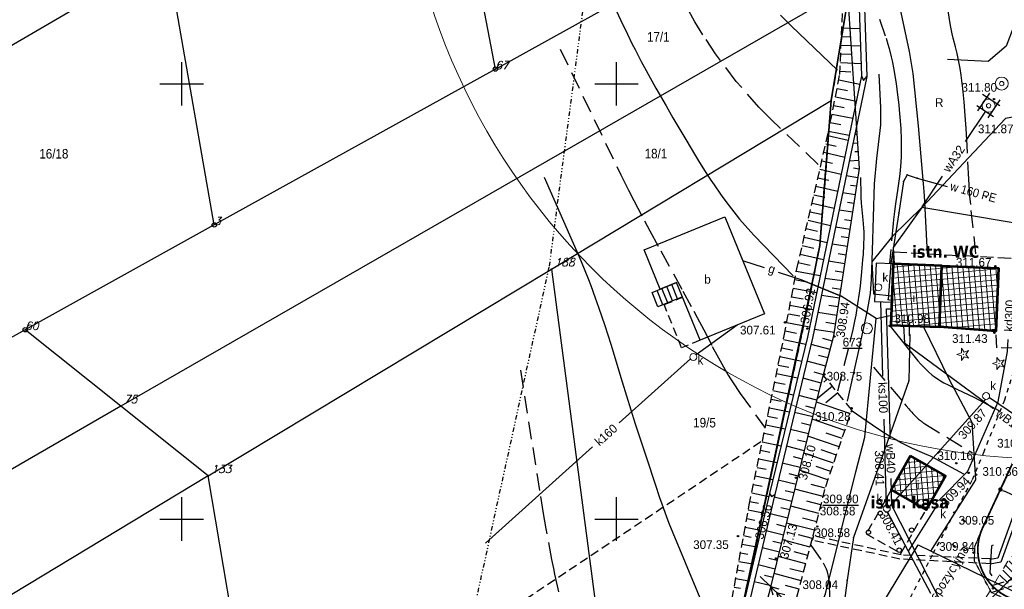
# Model space of a CAD drawing. Extents: x 4615668 to 9294084, y 5331114 to 10688993.
# Tile 44 of 181: x 4655476 to 4655590, y 5335105 to 5335170. Entities that reach past the tile are written whole.
import ezdxf
from ezdxf.enums import TextEntityAlignment as Align

# ---------------------------------------------------------------- set-up
doc = ezdxf.new("R2010")
doc.units = 0
doc.header["$MEASUREMENT"] = 0
for name, pattern in [('BUIB05', [1, 0.5, -0.5]), ('CHODNIK', [2, 1.5, -0.5]), ('DIVIDE', [1.25, 0.5, -0.25, 0, -0.25, 0, -0.25]), ('DROGA', [1, 0.5, -0.5]), ('GALERIA', [1.5, 1, -0.5]), ('GEN7', [13.75, 9.75, -1.5, 1, -1.5]), ('KONTUR', [1.5, 1, -0.5]), ('PRZEPUST', [1.5, 1, -0.5]), ('SKARPA1', [1.5, 1, -0.5]), ('UZYTEK', [1.5, 1, -0.5]), ('WARSTWICA', [3, 2, -1]), ('WIATA', [1.5, 1, -0.5])]:
    doc.linetypes.add(name, pattern=pattern)
for name, color, linetype in [('1', 7, 'Continuous'), ('10', 7, 'Continuous'), ('11', 7, 'Continuous'), ('12', 7, 'Continuous'), ('13', 7, 'Continuous'), ('14', 7, 'Continuous'), ('15', 7, 'Continuous'), ('16', 7, 'Continuous'), ('17', 7, 'Continuous'), ('19', 7, 'Continuous'), ('2', 7, 'Continuous'), ('21', 7, 'Continuous'), ('22', 7, 'Continuous'), ('25', 7, 'Continuous'), ('26', 7, 'Continuous'), ('27', 7, 'Continuous'), ('28', 7, 'Continuous'), ('31', 7, 'Continuous'), ('36', 7, 'Continuous'), ('38', 7, 'Continuous'), ('45', 7, 'Continuous'), ('47', 7, 'Continuous'), ('5', 7, 'Continuous'), ('50', 7, 'Continuous'), ('51', 7, 'Continuous'), ('52', 7, 'Continuous'), ('56', 7, 'Continuous'), ('57', 7, 'Continuous'), ('58', 7, 'Continuous'), ('60', 7, 'Continuous'), ('7', 4, 'GEN7'), ('9', 7, 'Continuous'), ('DIM', 7, 'Continuous'), ('SZNPS_121', 7, 'Continuous'), ('SZZPZ_922', 7, 'Continuous'), ('tpsa_stolarka', 4, 'Continuous'), ('UKKPA_506', 7, 'Continuous'), ('UWWPA_907', 7, 'Continuous')]:
    doc.layers.add(name, color=color, linetype=linetype)
for name, color, linetype, lineweight in [('budynek', 7, 'Continuous', 53), ('hatch', 253, 'Continuous', 0), ('sciany - mur', 1, 'Continuous', 30)]:
    doc.layers.add(name, color=color, linetype=linetype, lineweight=lineweight)
doc.styles.add('ITALICT', font='ITALICT', dxfattribs={"height": 0.2})
doc.styles.add('STYLE2', font='arial.ttf')
doc.styles.add('tomek14', font='ISOCP.shx', dxfattribs={"height": 14})
doc.styles.add('txt', font='TXT', dxfattribs={"height": 0.2})
doc.dimstyles.new('1-500', dxfattribs={"dimtxt": 1, "dimasz": 0.5, "dimexe": 0.18, "dimexo": 0.0625, "dimgap": 0.3, "dimtad": 1, "dimzin": 0, "dimdsep": 46, "dimtxsty": 'STYLE2', "dimblk": 'DOT', "dimcen": 0.09, "dimadec": 0, "dimazin": 0, "dimtfac": 1, "dimtmove": 0, "dimatfit": 0, "dimldrblk": 'DOT', "dimfxl": 0, "dimtolj": 1, "dimtzin": 0, "dimarcsym": 0})
pattern_1 = [(95, (-11889.38753, -1756.1574), (-0.62262168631, -0.05447233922), []), (185, (-11889.38753, -1756.1574), (0.05447233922, -0.62262168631), [])]

# ---------------------------------------------------------------- blocks, each defined once
blk = doc.blocks.new('202')
at = {"layer": '57', "color": 3, "linetype": 'Continuous'}
blk.add_circle((0, 0), 0.25, dxfattribs=at)
blk = doc.blocks.new('203')
at = {"layer": '57', "color": 3, "linetype": 'Continuous'}
blk.add_circle((0, 0), 0.045, dxfattribs=at)
blk = doc.blocks.new('*M2220')
at = {"layer": '60', "color": 7, "linetype": 'Continuous'}
for p, q in [((150, 97.5), (150, 102.5)), ((200, 97.5), (200, 102.5)), ((147.5, 100), (152.5, 100)), ((197.5, 100), (202.5, 100)), ((150, 47.5), (150, 52.5)), ((200, 47.5), (200, 52.5)), ((147.5, 50), (152.5, 50)), ((197.5, 50), (202.5, 50))]:
    blk.add_line(p, q, dxfattribs=at)
blk = doc.blocks.new('W1')
at = {"layer": '13', "color": 132, "linetype": 'Continuous'}
blk.add_circle((0, 0), 0.25, dxfattribs=at)
blk = doc.blocks.new('SB')
at = {"layer": 'UWWPA_907', "color": 7, "linetype": 'Continuous', "lineweight": 13}
for radius in [0.75, 0.25]:
    blk.add_circle((0, 0), radius, dxfattribs=at)
blk = doc.blocks.new('SEW')
at = {"layer": '22', "color": 1, "linetype": 'Continuous'}
for p, q in [((0.5, 0), (5.5, 0)), ((2.88, 0), (2.014, 0.5)), ((2.88, 0), (2.014, -0.5)), ((3.833, 0), (2.967, 0.5)), ((3.833, 0), (2.967, -0.5))]:
    blk.add_line(p, q, dxfattribs=at)
blk = doc.blocks.new('KL')
at = {"layer": 'UKKPA_506', "color": 7, "linetype": 'Continuous', "lineweight": 13}
blk.add_circle((0, 0), 0.4, dxfattribs=at)
blk = doc.blocks.new('DI')
at = {"layer": 'SZZPZ_922', "color": 7, "linetype": 'Continuous', "lineweight": 13}
for p, q in [((-0.74, 0), (-0.23, 0.16)), ((-0.23, 0.7), (0.09, 0.27)), ((-0.23, 0.16), (-0.23, 0.7)), ((0.09, 0.27), (0.6, 0.43)), ((0.6, 0.43), (0.28, 0)), ((-0.23, -0.17), (-0.74, 0)), ((-0.23, -0.7), (-0.23, -0.17)), ((0.09, -0.27), (-0.23, -0.7)), ((0.6, -0.43), (0.09, -0.27)), ((0.28, 0), (0.6, -0.43))]:
    blk.add_line(p, q, dxfattribs=at)
blk.add_circle((0, 0), 0.0203, dxfattribs=at)
blk = doc.blocks.new('WYS')
at = {"layer": '52', "color": 67, "linetype": 'Continuous'}
blk.add_circle((0, 0), 0.08, dxfattribs=at)
blk = doc.blocks.new('PO')
at = {"layer": 'SZNPS_121', "color": 7, "linetype": 'Continuous', "lineweight": 13}
for radius in [0.625, 0.01]:
    blk.add_circle((0, 0), radius, dxfattribs=at)
blk = doc.blocks.new('*M2268')
at = {"layer": '25', "color": 165, "linetype": 'Continuous'}
blk.add_lwpolyline([(-126.145, -68.429), (-126.595, -69.199), (-127.115, -72.789), (-128.03, -78.617), (-128.346, -82.749), (-127.859, -82.855)], dxfattribs=at)
blk.add_lwpolyline([(-126.145, -68.429), (-126.595, -69.199), (-127.115, -72.789), (-128.03, -78.617), (-128.346, -82.749), (-127.859, -82.855)], dxfattribs=at)
for p in [(-126.145, -68.429), (-126.595, -69.199), (-127.115, -72.789), (-128.03, -78.617), (-128.346, -82.749), (-127.859, -82.855)]:
    blk.add_point(p, dxfattribs=at)
blk = doc.blocks.new('_Dot')
at = {"color": 0, "linetype": 'ByBlock', "lineweight": -2}
blk.add_line((-0.5, 0), (-1, 0), dxfattribs=at)
at = {"color": 0, "linetype": 'ByBlock', "const_width": 0.5}
blk.add_lwpolyline([(-0.25, 0, 1), (0.25, 0, 1)], format="xyb", close=True, dxfattribs=at)
blk = doc.blocks.new('*D3052')
at = {"layer": 'Defpoints', "color": 0}
for p in [(4655589.49, 5335117.22), (4655589.12, 5335116.42), (4655598.34, 5335113.11)]:
    blk.add_point(p, dxfattribs=at)
at = {"layer": 'DIM', "color": 0, "lineweight": -2, "ltscale": 40}
for p, q in [((4655589.46, 5335117.16), (4655589.04, 5335116.26)), ((4655597.52, 5335112.52), (4655589.57, 5335116.21)), ((4655598.32, 5335113.05), (4655597.9, 5335112.15))]:
    blk.add_line(p, q, dxfattribs=at)
at = {"layer": 'DIM', "color": 0, "linetype": 'ByBlock', "lineweight": -2, "xscale": 0.5, "yscale": 0.5, "zscale": 0.5}
for p, rotation in [((4655589.12, 5335116.42), 155.1076380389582), ((4655597.97, 5335112.31), 335.1076380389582)]:
    blk.add_blockref('_Dot', p, dxfattribs=dict(at, rotation=rotation))
at = {"layer": 'DIM', "color": 0, "lineweight": 0, "ltscale": 40, "insert": (4655593.89, 5335115.1), "char_height": 1, "attachment_point": 5, "rotation": 335.1076, "style": 'STYLE2'}
blk.add_mtext('\\A1;9.76 ', dxfattribs=at)

msp = doc.modelspace()

# ---------------------------------------------------------------- hatches: boundary and pattern name
at = {"layer": 'hatch', "lineweight": 0, "ltscale": 20}
h = msp.add_hatch(dxfattribs=at)
h.set_pattern_fill('ANSI31', color=3, scale=5, angle=90)
h.set_pattern_definition([(135, (-11889.38753, -1756.1574), (-0.44194173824, -0.44194173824), [])])
h.paths.add_polyline_path([(4655588.854, 5335106.349), (4655610.799, 5335092.928), (4655619.826, 5335105.313), (4655679.3, 5335063.025), (4655675.327, 5335047.976), (4655665.409, 5335034.833), (4655687.601, 5335024.333), (4655665.162, 5335010.881), (4655660.44, 5335018.722), (4655662.201, 5335023.441), (4655659.892, 5335034.977), (4655638.385, 5335008.562), (4655616.894, 5335004.668), (4655615.082, 5335002.357), (4655641.603, 5335003.489), (4655662.829, 5335002.048), (4655672.968, 5335007.291), (4655703.279, 5335014.289), (4655716.801, 5335015.212), (4655741.269, 5335020.258), (4655757.915, 5335026.021), (4655726.837, 5335084.415), (4655710.028, 5335087.457), (4655682.401, 5335098.021), (4655634.828, 5335133.012), (4655626.983, 5335138.104), (4655613.086, 5335142.87)])
at = {"layer": 'hatch', "lineweight": 0, "ltscale": 40}
h = msp.add_hatch(dxfattribs=at)
h.set_pattern_fill('ANSI37', color=0, scale=5, angle=50)
h.set_pattern_definition(pattern_1)
h.paths.add_polyline_path([(4655576.793, 5335142.329), (4655576.518, 5335135.307), (4655582.121, 5335135.088), (4655582.396, 5335142.11)])
edge = h.paths.add_edge_path()
edge.add_line((4655582.396, 5335142.11), (4655588.89, 5335141.856))
edge.add_line((4655588.89, 5335141.856), (4655588.607, 5335134.623))
edge.add_line((4655588.607, 5335134.623), (4655582.121, 5335135.088))
at = {"layer": 'hatch', "lineweight": 0}
h = msp.add_hatch(dxfattribs=at)
h.set_pattern_fill('ANSI31', color=160, scale=20)
h.set_pattern_definition([(45, (-11889.3875, -1756.1574), (-1.767766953, 1.767766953), [])])
h.paths.add_polyline_path([(4655585.345, 5335100.489), (4655609.825, 5335141.174), (4655724.52, 5335052.343), (4655757.949, 5335025.923), (4655741.269, 5335020.258), (4655716.277, 5335015.104), (4655702.906, 5335013.9), (4655672.968, 5335007.246), (4655662.829, 5335002.048), (4655641.397, 5335003.503), (4655600.675, 5335001.373), (4655590.095, 5334999.07), (4655563.772, 5335009.583), (4655603.239, 5335036.519), (4655603.01, 5335091.868)])
at = {"layer": 'hatch', "lineweight": 0, "ltscale": 40}
h = msp.add_hatch(dxfattribs=at)
h.set_pattern_fill('ANSI37', color=0, scale=5, angle=50)
h.set_pattern_definition(pattern_1)
h.paths.add_polyline_path([(4655578.785, 5335120.272), (4655576.571, 5335116.387), (4655580.582, 5335114.101), (4655582.796, 5335117.986)])

# ---------------------------------------------------------------- linework, layer by layer
at = {"color": 97, "linetype": 'Continuous'}
msp.add_lwpolyline([(4655591.844, 5335180.143), (4655590.68, 5335169.634), (4655589.787, 5335167.337), (4655587.692, 5335165.586), (4655583.035, 5335165.819)], dxfattribs=at)
at = {"color": 94, "linetype": 'BUIB05', "lineweight": 0, "ltscale": 2}
msp.add_lwpolyline([(4655585.345, 5335100.489), (4655609.825, 5335141.174), (4655724.52, 5335052.343), (4655757.949, 5335025.923), (4655741.269, 5335020.258), (4655716.277, 5335015.104), (4655702.906, 5335013.9), (4655672.968, 5335007.246), (4655662.829, 5335002.048), (4655641.397, 5335003.503), (4655600.675, 5335001.373), (4655590.095, 5334999.07), (4655563.772, 5335009.583), (4655603.239, 5335036.519), (4655603.01, 5335091.868)], close=True, dxfattribs=at)
at = {"lineweight": 0, "ltscale": 40}
msp.add_circle((4655595.116, 5335194.916), 75, dxfattribs=at)
at = {"layer": '1', "color": 2, "linetype": 'Continuous'}
msp.add_lwpolyline([(4655571.807, 5335174.145), (4655569.667, 5335161.091), (4655568.346, 5335144.466), (4655555.432, 5335084.469), (4655547.43, 5335066.133), (4655533.316, 5335038.905), (4655521.902, 5335027.782), (4655517.201, 5335028.272), (4655514.7, 5335022.081), (4655530.938, 5335017.674), (4655541.301, 5335013.166), (4655549.855, 5335005.978), (4655563.49, 5334996.06), (4655569.284, 5334987.851), (4655569.726, 5334980.84)], dxfattribs=at)
at = {"layer": '11', "color": 2, "linetype": 'Continuous'}
msp.add_lwpolyline([(4655557.417, 5335147.742), (4655561.979, 5335136.586), (4655554.588, 5335133.563), (4655551.88, 5335140.185), (4655550.005, 5335139.419), (4655548.151, 5335143.953)], close=True, dxfattribs=at)
at = {"layer": '13', "color": 132, "linetype": 'WIATA'}
msp.add_lwpolyline([(4655576.571, 5335116.387), (4655573.693, 5335111.338), (4655577.665, 5335109.074), (4655580.582, 5335114.101)], dxfattribs=at)
at = {"layer": '15', "color": 62, "linetype": 'Continuous'}
for p, q in [((4655550.3, 5335137.64), (4655549.634, 5335139.267)), ((4655550.861, 5335137.87), (4655550.196, 5335139.496)), ((4655551.422, 5335138.099), (4655550.757, 5335139.726)), ((4655551.984, 5335138.329), (4655551.319, 5335139.955))]:
    msp.add_line(p, q, dxfattribs=at)
msp.add_lwpolyline([(4655552.545, 5335138.558), (4655549.738, 5335137.41), (4655549.073, 5335139.037), (4655551.88, 5335140.185)], dxfattribs=at)
at = {"layer": '15', "color": 2, "linetype": 'GALERIA'}
msp.add_lwpolyline([(4655554.588, 5335133.563), (4655552.461, 5335132.693), (4655550.432, 5335137.655), (4655552.559, 5335138.525)], dxfattribs=at)
at = {"layer": '16', "color": 7, "linetype": 'CHODNIK'}
for points in [[(4655576.793, 5335142.329), (4655576.856, 5335143.703), (4655590.893, 5335142.978), (4655590.711, 5335132.671), (4655588.693, 5335132.701), (4655588.607, 5335134.623)], [(4655592.646, 5335115.25), (4655593.248, 5335114.949), (4655595.617, 5335112.654), (4655598.523, 5335110.972), (4655598.452, 5335110.191), (4655598.098, 5335109.8), (4655593.781, 5335107.458), (4655591.445, 5335106.322), (4655587.73, 5335105.263)], [(4655588.098, 5335104.584), (4655592.224, 5335105.931), (4655597.995, 5335109.269), (4655598.526, 5335109.234), (4655602.385, 5335104.617), (4655602.278, 5335102.145), (4655599.983, 5335098.544)]]:
    msp.add_lwpolyline(points, dxfattribs=at)
at = {"layer": '17', "color": 97, "linetype": 'DROGA'}
for points in [[(4655591.766, 5335144.028), (4655591.493, 5335132.833), (4655589.579, 5335126.668), (4655587.199, 5335120.747), (4655585.826, 5335117.442), (4655581.254, 5335108.872), (4655577.554, 5335101.684), (4655575.585, 5335098.562), (4655572.015, 5335093.33), (4655566.675, 5335084.549), (4655563.15, 5335078.582), (4655558.172, 5335069.745), (4655554.51, 5335062.814), (4655552.048, 5335058.863)], [(4655620.342, 5335020.205), (4655633.344, 5335029.137), (4655640.842, 5335045.094), (4655640.874, 5335051.414), (4655638.081, 5335060.135), (4655636.027, 5335067.178), (4655629.847, 5335077.185), (4655624.184, 5335081.711), (4655611.243, 5335091.013), (4655605.11, 5335095.557), (4655599.633, 5335098.754), (4655596.338, 5335100.728), (4655588.098, 5335104.584), (4655586.139, 5335108.198), (4655586.184, 5335109.851), (4655586.871, 5335111.595), (4655589.752, 5335117.638), (4655591.674, 5335121.953), (4655592.681, 5335125.422), (4655593.733, 5335129.507), (4655594.237, 5335132.674), (4655594.467, 5335142.205), (4655595.199, 5335144.579)]]:
    msp.add_lwpolyline(points, dxfattribs=at)
at = {"layer": '19', "color": 7, "linetype": 'Continuous'}
for p, q in [((4655567.625, 5335111.084), (4655567.467, 5335110.578)), ((4655587.95, 5335108.457), (4655587.95, 5335107.887))]:
    msp.add_line(p, q, dxfattribs=at)
at = {"layer": '19', "color": 172, "linetype": 'PRZEPUST'}
for points in [[(4655587.95, 5335108.457), (4655577.724, 5335108.9), (4655567.625, 5335111.084)], [(4655587.95, 5335107.887), (4655577.567, 5335108.425), (4655567.467, 5335110.578)]]:
    msp.add_lwpolyline(points, dxfattribs=at)
at = {"layer": '19', "color": 7, "linetype": 'Continuous'}
msp.add_lwpolyline([(4655588.297, 5335110.039), (4655588.076, 5335109.944), (4655587.887, 5335106.842), (4655588.14, 5335106.494)], dxfattribs=at)
at = {"layer": '2', "color": 5, "linetype": 'Continuous'}
for p, q in [((4655531.047, 5335164.715), (4655525.137, 5335195.885)), ((4655531.047, 5335164.715), (4655570.207, 5335186.409)), ((4655493.267, 5335177.835), (4655459.007, 5335157.855)), ((4655498.717, 5335146.815), (4655493.267, 5335177.835)), ((4655571.807, 5335174.145), (4655487.974, 5335125.986)), ((4655569.667, 5335161.091), (4655571.807, 5335174.145)), ((4655569.667, 5335161.091), (4655571.807, 5335174.145)), ((4655531.047, 5335164.715), (4655498.717, 5335146.815)), ((4655537.497, 5335141.727), (4655569.667, 5335161.091)), ((4655568.346, 5335144.466), (4655569.667, 5335161.091)), ((4655569.667, 5335161.091), (4655568.346, 5335144.466)), ((4655498.717, 5335146.815), (4655476.967, 5335134.765)), ((4655566.836, 5335136.904), (4655568.346, 5335144.466)), ((4655568.346, 5335144.466), (4655566.836, 5335136.904)), ((4655498.025, 5335117.969), (4655537.497, 5335141.727)), ((4655537.497, 5335141.727), (4655547.43, 5335066.133)), ((4655555.432, 5335084.469), (4655566.836, 5335136.904)), ((4655566.836, 5335136.904), (4655555.432, 5335084.469)), ((4655476.967, 5335134.765), (4655473.567, 5335132.885)), ((4655487.974, 5335125.986), (4655476.967, 5335134.765)), ((4655487.974, 5335125.986), (4655454.583, 5335106.736)), ((4655498.025, 5335117.969), (4655487.974, 5335125.986)), ((4655498.025, 5335117.969), (4655464.167, 5335097.594)), ((4655503.177, 5335087.625), (4655498.025, 5335117.969))]:
    msp.add_line(p, q, dxfattribs=at)
at = {"layer": '21', "color": 1, "linetype": 'Continuous'}
for points in [[(4655581.123, 5335109.342), (4655586.291, 5335117.517), (4655585.875, 5335124.125), (4655583.225, 5335129.087), (4655580.28, 5335135.16)], [(4655573.829, 5335100.449), (4655579.655, 5335110.054), (4655590.439, 5335104.825)]]:
    msp.add_lwpolyline(points, dxfattribs=at)
at = {"layer": '25', "color": 165, "linetype": 'Continuous'}
for p, q in [((4655587.861, 5335161.966), (4655586.48, 5335159.9)), ((4655587.043, 5335161.828), (4655589.039, 5335160.55)), ((4655589.071, 5335161.167), (4655587.68, 5335159.123)), ((4655587.42, 5335159.893), (4655585.084, 5335156.4)), ((4655586.417, 5335160.529), (4655588.338, 5335159.283)), ((4655582.429, 5335152.43), (4655580.074, 5335148.908)), ((4655578.658, 5335134.144), (4655578.676, 5335135.223)), ((4655578.658, 5335134.144), (4655578.676, 5335135.223))]:
    msp.add_line(p, q, dxfattribs=at)
for points in [[(4655601.484, 5335161.205), (4655589.685, 5335159.037), (4655580.071, 5335148.818), (4655576.797, 5335144.223), (4655576.883, 5335142.325)], [(4655578.407, 5335152.565), (4655579.527, 5335152.195), (4655582.991, 5335151.24)], [(4655578.407, 5335152.565), (4655579.527, 5335152.195), (4655582.985, 5335151.241)], [(4655580.071, 5335148.818), (4655576.703, 5335145.528), (4655574.339, 5335142.586), (4655574.518, 5335138.913), (4655576.65, 5335138.676)], [(4655609.213, 5335134.538), (4655592.189, 5335146.859), (4655590.35, 5335147.079), (4655580.071, 5335148.818)], [(4655576.451, 5335122.274), (4655576.424, 5335123.305), (4655576, 5335137.184), (4655576.508, 5335137.156)], [(4655577.985, 5335135.25), (4655578.085, 5335133.286), (4655588.313, 5335125.716)], [(4655578.687, 5335134.175), (4655578.597, 5335128.895), (4655575.047, 5335118.865), (4655572.237, 5335110.885), (4655571.487, 5335106.005), (4655570.867, 5335101.275), (4655568.937, 5335095.665), (4655568.862, 5335095.498)], [(4655578.687, 5335134.175), (4655578.597, 5335128.895), (4655575.047, 5335118.865), (4655572.237, 5335110.885), (4655571.487, 5335106.005), (4655570.867, 5335101.275), (4655568.957, 5335095.722)], [(4655570.204, 5335071.343), (4655574.007, 5335076.923), (4655580.717, 5335086.578), (4655586.611, 5335095.001), (4655579.667, 5335108.635), (4655576.649, 5335114.594), (4655576.569, 5335117.675)]]:
    msp.add_lwpolyline(points, dxfattribs=at)
for p in [(4655578.407, 5335152.565), (4655579.527, 5335152.195), (4655587.467, 5335150.005), (4655578.679, 5335135.434), (4655578.658, 5335134.144), (4655578.687, 5335134.175), (4655578.597, 5335128.895), (4655575.047, 5335118.865), (4655572.237, 5335110.885), (4655571.487, 5335106.005)]:
    msp.add_point(p, dxfattribs=at)
at = {"layer": '27', "color": 17, "linetype": 'Continuous'}
for p, q in [((4655575.327, 5335138), (4655575.572, 5335129.449)), ((4655558.831, 5335135.299), (4655554.115, 5335131.887)), ((4655553.46, 5335131.433), (4655545.289, 5335124.084)), ((4655576.379, 5335114.468), (4655587.389, 5335126.757)), ((4655587.847, 5335126.991), (4655593.003, 5335123.477)), ((4655542.222, 5335121.325), (4655529.916, 5335110.256)), ((4655578.543, 5335109.339), (4655581.801, 5335114.532))]:
    msp.add_line(p, q, dxfattribs=at)
for points in [[(4655582.072, 5335115.189), (4655585.387, 5335118.54), (4655588.879, 5335126.483), (4655589.947, 5335132.26), (4655590.005, 5335133.655)], [(4655575.713, 5335124.501), (4655575.841, 5335120.033), (4655575.975, 5335114.626)], [(4655581.126, 5335104.477), (4655581.123, 5335104.484), (4655576.148, 5335113.845)]]:
    msp.add_lwpolyline(points, dxfattribs=at)
at = {"layer": '28', "color": 17, "linetype": 'Continuous'}
msp.add_lwpolyline([(4655576.793, 5335142.329), (4655574.82, 5335142.406), (4655574.648, 5335138.027), (4655576.621, 5335137.95)], dxfattribs=at)
at = {"layer": '31', "color": 2, "linetype": 'Continuous'}
for p, q in [((4655562.001, 5335141.866), (4655559.484, 5335142.688)), ((4655566.307, 5335140.459), (4655570.808, 5335138.619))]:
    msp.add_line(p, q, dxfattribs=at)
for points in [[(4655574.831, 5335136.059), (4655570.808, 5335138.619), (4655566.307, 5335140.459), (4655563.593, 5335141.346)], [(4655564.183, 5335092.412), (4655565.96, 5335096.826), (4655569.007, 5335104.426), (4655572.502, 5335118.449), (4655573.53, 5335122.441), (4655574.831, 5335136.059), (4655576.451, 5335136.397)]]:
    msp.add_lwpolyline(points, dxfattribs=at)
at = {"layer": '38', "color": 97, "linetype": 'Continuous'}
msp.add_lwpolyline([(4655551.747, 5335060.207), (4655548.067, 5335063.222), (4655556.495, 5335082.043), (4655562.665, 5335105.052), (4655568.385, 5335128.181), (4655569.968, 5335134.09), (4655572.898, 5335153.286), (4655571.506, 5335174.549), (4655569.774, 5335192.114), (4655569.494, 5335199.177), (4655566.229, 5335213.835), (4655560.207, 5335245.108), (4655561.07, 5335253.862), (4655594.583, 5335274.33), (4655615.621, 5335287.222), (4655622.813, 5335291.773), (4655649.551, 5335308.125), (4655659.426, 5335314.328), (4655666.095, 5335318.29), (4655674.453, 5335313.039)], dxfattribs=at)
at = {"layer": '45', "color": 219, "linetype": 'Continuous'}
for points in [[(4655568.977, 5335191.578), (4655571.804, 5335181.707), (4655572.656, 5335178.425), (4655573.149, 5335163.922), (4655566.927, 5335133.919), (4655562.581, 5335115.977), (4655556.922, 5335092.073), (4655555.253, 5335084.474), (4655548.709, 5335068.52), (4655546.687, 5335063.998)], [(4655569.553, 5335191.744), (4655572.384, 5335181.863), (4655573.254, 5335178.511), (4655573.751, 5335163.87), (4655567.513, 5335133.787), (4655563.165, 5335115.837), (4655557.506, 5335091.939), (4655555.827, 5335084.294), (4655549.261, 5335068.282), (4655547.231, 5335063.744)], [(4655573.149, 5335163.922), (4655573.389, 5335163.397), (4655573.751, 5335163.87)], [(4655562.581, 5335115.977), (4655562.79, 5335115.615), (4655563.165, 5335115.837)], [(4655592.004, 5335115.894), (4655589.181, 5335108.086), (4655587.948, 5335107.848)], [(4655591.614, 5335116.285), (4655588.807, 5335108.522), (4655587.98, 5335108.362)]]:
    msp.add_lwpolyline(points, dxfattribs=at)
at = {"layer": '50', "color": 245, "linetype": 'WARSTWICA'}
for points in [[(4655568.175, 5335153.742), (4655562.744, 5335158.942), (4655561.352, 5335160.334), (4655558.743, 5335163.292), (4655556.366, 5335166.452), (4655554.91, 5335168.655), (4655553.995, 5335170.161), (4655552.302, 5335173.247), (4655551.415, 5335175.056), (4655549.79, 5335178.733), (4655546.698, 5335186.136), (4655544.978, 5335189.755), (4655538.039, 5335203.185)], [(4655574.226, 5335173.265), (4655575.963, 5335168.263), (4655576.191, 5335167.56), (4655576.327, 5335167.087), (4655576.568, 5335166.132), (4655576.674, 5335165.65), (4655576.861, 5335164.681), (4655577.022, 5335163.704), (4655577.118, 5335163.051), (4655577.293, 5335161.742), (4655577.43, 5335160.602), (4655577.49, 5335160.031), (4655577.57, 5335159.173), (4655577.661, 5335157.884), (4655577.711, 5335156.596), (4655577.719, 5335155.952), (4655577.71, 5335155.095), (4655577.697, 5335154.667), (4655577.665, 5335154.026), (4655577.589, 5335153.066), (4655577.514, 5335152.391), (4655577.33, 5335151.042), (4655577.055, 5335149.244), (4655576.928, 5335148.344), (4655576.82, 5335147.442), (4655576.776, 5335146.99), (4655576.37, 5335142.395)], [(4655586.295, 5335143.508), (4655585.704, 5335149.14), (4655585.613, 5335150.109), (4655585.562, 5335150.756), (4655585.48, 5335152.05), (4655585.3, 5335155.941), (4655585.187, 5335157.884), (4655585.03, 5335159.933), (4655584.94, 5335160.956), (4655584.783, 5335162.489), (4655584.596, 5335164.018), (4655584.488, 5335164.782), (4655584.389, 5335165.361), (4655584.312, 5335165.744), (4655584.136, 5335166.506), (4655583.944, 5335167.265), (4655583.686, 5335168.276), (4655583.566, 5335168.783), (4655583.408, 5335169.548), (4655583.343, 5335169.933), (4655582.752, 5335173.749)], [(4655538.488, 5335167.021), (4655545.482, 5335152.577), (4655546.357, 5335150.806), (4655546.955, 5335149.632), (4655548.178, 5335147.298), (4655548.8, 5335146.137), (4655550.061, 5335143.823), (4655552.61, 5335139.208), (4655553.876, 5335136.895), (4655554.256, 5335136.186), (4655555.001, 5335134.759), (4655555.988, 5335132.85), (4655556.491, 5335131.901), (4655557.269, 5335130.494), (4655557.811, 5335129.57), (4655558.091, 5335129.115), (4655558.525, 5335128.439), (4655558.975, 5335127.775), (4655559.208, 5335127.447), (4655562.006, 5335123.568)], [(4655570.412, 5335127.748), (4655571.852, 5335133.338), (4655571.972, 5335133.823), (4655572.194, 5335134.796), (4655572.392, 5335135.774), (4655572.513, 5335136.429), (4655572.738, 5335137.743), (4655572.915, 5335138.971), (4655573.012, 5335139.791), (4655573.18, 5335141.436), (4655573.303, 5335142.785), (4655573.356, 5335143.46), (4655573.415, 5335144.472), (4655573.441, 5335145.484), (4655573.439, 5335145.989), (4655573.422, 5335146.465), (4655573.35, 5335147.416), (4655573.158, 5335149.318), (4655573.115, 5335149.953), (4655573.104, 5335150.271), (4655573.031, 5335153.232)], [(4655538.353, 5335104.667), (4655538.19, 5335105.337), (4655537.885, 5335106.683), (4655537.743, 5335107.359), (4655537.544, 5335108.374), (4655536.899, 5335111.889), (4655536.592, 5335113.648), (4655536.155, 5335116.291), (4655533.91, 5335130.378)], [(4655574.541, 5335130.46), (4655578.088, 5335126.274), (4655578.296, 5335126.027), (4655578.576, 5335125.694), (4655578.717, 5335125.529), (4655578.86, 5335125.365), (4655578.932, 5335125.283), (4655579.041, 5335125.163), (4655579.189, 5335125.004), (4655579.264, 5335124.926), (4655579.379, 5335124.811), (4655579.495, 5335124.698), (4655579.554, 5335124.642), (4655579.66, 5335124.546), (4655579.713, 5335124.498), (4655579.795, 5335124.428), (4655579.92, 5335124.326), (4655580.004, 5335124.26), (4655580.047, 5335124.228), (4655580.112, 5335124.18), (4655580.199, 5335124.118), (4655580.243, 5335124.088), (4655580.31, 5335124.044), (4655580.413, 5335123.979), (4655585.909, 5335120.613)], [(4655567.326, 5335110.031), (4655568.726, 5335107.976), (4655568.862, 5335107.756), (4655568.943, 5335107.604), (4655569.083, 5335107.286), (4655569.142, 5335107.122), (4655569.242, 5335106.786), (4655569.318, 5335106.443), (4655569.356, 5335106.212), (4655569.409, 5335105.75), (4655569.44, 5335105.298), (4655569.476, 5335104.391), (4655569.524, 5335102.579), (4655569.58, 5335101.674), (4655569.753, 5335099.699), (4655570.126, 5335095.749), (4655570.164, 5335095.167), (4655570.203, 5335094.385), (4655570.244, 5335093.999), (4655570.315, 5335093.621), (4655570.366, 5335093.436), (4655570.464, 5335093.164), (4655571.011, 5335091.897)]]:
    msp.add_lwpolyline(points, dxfattribs=at)
at = {"layer": '50', "color": 216, "linetype": 'Continuous'}
for points in [[(4655580.729, 5335143.507), (4655580.396, 5335150.176), (4655579.694, 5335158.179), (4655579.067, 5335164.2), (4655578.67, 5335166.735), (4655577.589, 5335171.758), (4655576.818, 5335174.979), (4655576.262, 5335176.544), (4655575.683, 5335177.768), (4655574.341, 5335180.101), (4655572.753, 5335182.695)], [(4655540.04, 5335181.935), (4655545.471, 5335170.298), (4655546.228, 5335168.715), (4655546.748, 5335167.668), (4655547.101, 5335166.974), (4655547.822, 5335165.592), (4655548.374, 5335164.561), (4655549.504, 5335162.512), (4655550.663, 5335160.477), (4655551.448, 5335159.126), (4655553.042, 5335156.432), (4655553.947, 5335154.929), (4655554.406, 5335154.181), (4655555.107, 5335153.067), (4655555.824, 5335151.964), (4655556.19, 5335151.417), (4655556.938, 5335150.338), (4655557.321, 5335149.805), (4655557.908, 5335149.017), (4655558.716, 5335147.986), (4655559.132, 5335147.481), (4655559.771, 5335146.737), (4655560.431, 5335146.01), (4655560.769, 5335145.653), (4655565.295, 5335140.949)], [(4655563.838, 5335170.914), (4655564.64, 5335170.093), (4655565.051, 5335169.693), (4655570.4, 5335164.576)], [(4655557.153, 5335097.768), (4655551.476, 5335111.39), (4655551.031, 5335112.494), (4655550.748, 5335113.235), (4655550.208, 5335114.727), (4655549.948, 5335115.477), (4655549.442, 5335116.982), (4655548.451, 5335120), (4655547.945, 5335121.504), (4655547.674, 5335122.303), (4655547.147, 5335123.907), (4655546.638, 5335125.517), (4655545.652, 5335128.75), (4655544.34, 5335133.061), (4655543.658, 5335135.207), (4655542.944, 5335137.34), (4655542.57, 5335138.4), (4655542.052, 5335139.805), (4655541.783, 5335140.504), (4655541.366, 5335141.548), (4655540.932, 5335142.585), (4655540.708, 5335143.1), (4655536.676, 5335152.262)], [(4655576.423, 5335135.168), (4655579.634, 5335131.207), (4655579.968, 5335130.814), (4655580.142, 5335130.623), (4655580.413, 5335130.345), (4655580.838, 5335129.945), (4655581.286, 5335129.57), (4655581.518, 5335129.393), (4655581.997, 5335129.06), (4655582.244, 5335128.906), (4655582.623, 5335128.689), (4655583.118, 5335128.429), (4655584.12, 5335127.934), (4655586.132, 5335126.973), (4655587.126, 5335126.468), (4655589.008, 5335125.469)]]:
    msp.add_lwpolyline(points, dxfattribs=at)
at = {"layer": '50', "color": 7, "linetype": 'Continuous'}
for points in [[(4655571.525, 5335126.564), (4655572.996, 5335133.078), (4655573.849, 5335136.964), (4655574.163, 5335138.93), (4655574.306, 5335140.574), (4655574.416, 5335143.867), (4655574.622, 5335151.516), (4655574.899, 5335154.436), (4655575.36, 5335158.322), (4655575.383, 5335160.269), (4655575.183, 5335164.116)], [(4655571.965, 5335125.528), (4655575.011, 5335123.42), (4655575.429, 5335123.139), (4655575.712, 5335122.958), (4655576.286, 5335122.609), (4655577.164, 5335122.112), (4655577.758, 5335121.796), (4655578.957, 5335121.183), (4655579.249, 5335121.042), (4655579.843, 5335120.779), (4655580.64, 5335120.442), (4655581.035, 5335120.267), (4655581.616, 5335119.978), (4655584.876, 5335118.214)]]:
    msp.add_lwpolyline(points, dxfattribs=at)
at = {"layer": '51', "color": 3, "linetype": 'Continuous'}
for p, q in [((4655570.88, 5335169.459), (4655572.964, 5335169.373)), ((4655570.839, 5335168.46), (4655571.918, 5335168.416)), ((4655570.757, 5335166.462), (4655571.911, 5335166.414)), ((4655570.798, 5335167.461), (4655573.032, 5335167.369)), ((4655570.715, 5335165.463), (4655573.1, 5335165.364)), ((4655570.674, 5335164.464), (4655571.904, 5335164.413)), ((4655570.534, 5335163.476), (4655572.956, 5335162.993)), ((4655570.339, 5335162.496), (4655571.546, 5335162.255)), ((4655570.143, 5335161.515), (4655572.55, 5335161.034)), ((4655569.751, 5335159.554), (4655572.144, 5335159.076)), ((4655569.947, 5335160.534), (4655571.147, 5335160.295)), ((4655569.556, 5335158.573), (4655570.748, 5335158.335)), ((4655569.36, 5335157.592), (4655571.738, 5335157.118)), ((4655572.575, 5335158.213), (4655572.578, 5335158.213)), ((4655569.262, 5335157.102), (4655571.621, 5335156.555)), ((4655572.706, 5335156.217), (4655572.157, 5335156.181)), ((4655572.641, 5335157.215), (4655572.504, 5335157.206)), ((4655568.81, 5335155.154), (4655571.215, 5335154.596)), ((4655569.036, 5335156.128), (4655570.227, 5335155.852)), ((4655572.771, 5335155.219), (4655572.359, 5335155.192)), ((4655568.584, 5335154.179), (4655569.798, 5335153.898)), ((4655572.837, 5335154.221), (4655571.735, 5335154.149)), ((4655568.359, 5335153.205), (4655570.809, 5335152.637)), ((4655572.889, 5335153.224), (4655572.237, 5335153.324)), ((4655568.133, 5335152.231), (4655569.369, 5335151.944)), ((4655572.738, 5335152.236), (4655571.381, 5335152.443)), ((4655567.907, 5335151.257), (4655570.403, 5335150.678)), ((4655572.436, 5335150.258), (4655570.975, 5335150.481)), ((4655572.587, 5335151.247), (4655571.882, 5335151.354)), ((4655567.681, 5335150.283), (4655568.94, 5335149.991)), ((4655572.285, 5335149.27), (4655571.528, 5335149.385)), ((4655567.229, 5335148.334), (4655568.511, 5335148.037)), ((4655567.455, 5335149.309), (4655569.996, 5335148.719)), ((4655572.134, 5335148.281), (4655570.568, 5335148.52)), ((4655567.004, 5335147.36), (4655569.59, 5335146.761)), ((4655571.983, 5335147.293), (4655571.174, 5335147.416)), ((4655566.778, 5335146.386), (4655568.082, 5335146.084)), ((4655571.832, 5335146.304), (4655570.161, 5335146.559)), ((4655566.552, 5335145.412), (4655569.184, 5335144.802)), ((4655571.681, 5335145.316), (4655570.82, 5335145.447)), ((4655566.326, 5335144.438), (4655567.653, 5335144.13)), ((4655571.531, 5335144.327), (4655569.755, 5335144.598)), ((4655566.1, 5335143.464), (4655568.778, 5335142.843)), ((4655571.229, 5335142.35), (4655569.348, 5335142.637)), ((4655571.38, 5335143.339), (4655570.466, 5335143.478)), ((4655565.658, 5335141.513), (4655568.395, 5335140.998)), ((4655565.874, 5335142.489), (4655567.224, 5335142.176)), ((4655571.078, 5335141.361), (4655570.111, 5335141.509)), ((4655565.473, 5335140.53), (4655566.833, 5335140.274)), ((4655570.927, 5335140.373), (4655568.941, 5335140.676)), ((4655565.288, 5335139.548), (4655567.989, 5335139.039)), ((4655570.776, 5335139.384), (4655569.757, 5335139.54)), ((4655565.103, 5335138.565), (4655566.444, 5335138.312)), ((4655570.625, 5335138.396), (4655568.535, 5335138.715)), ((4655564.918, 5335137.582), (4655567.583, 5335137.08)), ((4655570.474, 5335137.407), (4655569.403, 5335137.571)), ((4655564.733, 5335136.6), (4655566.056, 5335136.35)), ((4655570.323, 5335136.419), (4655568.128, 5335136.754)), ((4655564.362, 5335134.634), (4655565.668, 5335134.388)), ((4655564.547, 5335135.617), (4655567.176, 5335135.122)), ((4655570.022, 5335134.442), (4655567.722, 5335134.793)), ((4655570.173, 5335135.43), (4655569.049, 5335135.602)), ((4655564.17, 5335133.653), (4655566.734, 5335133.122)), ((4655569.801, 5335133.468), (4655568.686, 5335133.766)), ((4655563.967, 5335132.674), (4655565.233, 5335132.412)), ((4655569.542, 5335132.502), (4655567.344, 5335133.091)), ((4655563.764, 5335131.695), (4655566.263, 5335131.177)), ((4655569.284, 5335131.536), (4655568.196, 5335131.827)), ((4655563.561, 5335130.715), (4655564.794, 5335130.46)), ((4655569.025, 5335130.57), (4655566.873, 5335131.146)), ((4655563.359, 5335129.736), (4655565.792, 5335129.232)), ((4655568.507, 5335128.638), (4655566.402, 5335129.202)), ((4655568.766, 5335129.604), (4655567.702, 5335129.889)), ((4655569.16, 5335129.051), (4655568.812, 5335128.764)), ((4655563.156, 5335128.757), (4655564.356, 5335128.508)), ((4655568.258, 5335127.669), (4655567.208, 5335127.929)), ((4655569.796, 5335128.279), (4655568.055, 5335126.845)), ((4655562.751, 5335126.798), (4655563.918, 5335126.557)), ((4655562.953, 5335127.778), (4655565.321, 5335127.287)), ((4655568.018, 5335126.699), (4655565.922, 5335127.217)), ((4655570.431, 5335127.507), (4655569.042, 5335126.362)), ((4655562.548, 5335125.819), (4655564.85, 5335125.343)), ((4655567.778, 5335125.728), (4655566.732, 5335125.987)), ((4655571.873, 5335125.107), (4655567.955, 5335126.444)), ((4655562.345, 5335124.84), (4655563.48, 5335124.605)), ((4655567.538, 5335124.757), (4655565.451, 5335125.273)), ((4655571.227, 5335123.214), (4655567.473, 5335124.495)), ((4655562.142, 5335123.861), (4655564.378, 5335123.398)), ((4655567.058, 5335122.816), (4655564.98, 5335123.33)), ((4655567.298, 5335123.786), (4655566.257, 5335124.044)), ((4655561.94, 5335122.881), (4655563.041, 5335122.653)), ((4655570.581, 5335121.321), (4655566.991, 5335122.546)), ((4655570.904, 5335122.267), (4655569.068, 5335122.894)), ((4655561.737, 5335121.902), (4655563.907, 5335121.453)), ((4655566.578, 5335120.874), (4655564.509, 5335121.386)), ((4655566.818, 5335121.845), (4655565.781, 5335122.101)), ((4655561.331, 5335119.944), (4655563.436, 5335119.508)), ((4655561.534, 5335120.923), (4655562.603, 5335120.702)), ((4655566.338, 5335119.903), (4655565.306, 5335120.159)), ((4655569.935, 5335119.428), (4655566.509, 5335120.597)), ((4655570.258, 5335120.375), (4655568.504, 5335120.973)), ((4655561.129, 5335118.964), (4655562.165, 5335118.75)), ((4655566.098, 5335118.933), (4655564.038, 5335119.442)), ((4655569.612, 5335118.482), (4655567.94, 5335119.052)), ((4655560.926, 5335117.985), (4655562.965, 5335117.563)), ((4655565.858, 5335117.962), (4655564.83, 5335118.216)), ((4655569.289, 5335117.535), (4655566.028, 5335118.649)), ((4655560.723, 5335117.006), (4655561.726, 5335116.798)), ((4655565.618, 5335116.991), (4655563.567, 5335117.498)), ((4655568.981, 5335116.585), (4655567.352, 5335117.001)), ((4655560.521, 5335116.027), (4655562.496, 5335115.618)), ((4655565.138, 5335115.05), (4655563.098, 5335115.554)), ((4655565.378, 5335116.02), (4655564.355, 5335116.273)), ((4655568.733, 5335115.616), (4655565.483, 5335116.447)), ((4655560.318, 5335115.048), (4655561.292, 5335114.846)), ((4655564.897, 5335114.079), (4655563.882, 5335114.33)), ((4655568.238, 5335113.678), (4655565.003, 5335114.506)), ((4655568.486, 5335114.647), (4655566.864, 5335115.062)), ((4655560.128, 5335114.066), (4655562.045, 5335113.714)), ((4655564.657, 5335113.108), (4655562.637, 5335113.608)), ((4655567.99, 5335112.709), (4655566.376, 5335113.122)), ((4655559.767, 5335112.099), (4655561.584, 5335111.765)), ((4655559.947, 5335113.082), (4655560.881, 5335112.911)), ((4655564.417, 5335112.137), (4655563.412, 5335112.386)), ((4655567.742, 5335111.741), (4655564.523, 5335112.564)), ((4655584.703, 5335113.056), (4655585.117, 5335112.757)), ((4655559.586, 5335111.115), (4655560.47, 5335110.953)), ((4655564.177, 5335111.167), (4655562.176, 5335111.661)), ((4655567.492, 5335110.772), (4655565.89, 5335111.194)), ((4655559.406, 5335110.131), (4655561.123, 5335109.816)), ((4655563.697, 5335109.225), (4655561.715, 5335109.715)), ((4655563.937, 5335110.196), (4655562.941, 5335110.442)), ((4655567.237, 5335109.805), (4655564.048, 5335110.646)), ((4655583.534, 5335110.181), (4655583.948, 5335109.882)), ((4655559.225, 5335109.148), (4655560.059, 5335108.995)), ((4655566.727, 5335107.871), (4655563.568, 5335108.704)), ((4655566.982, 5335108.838), (4655565.395, 5335109.257)), ((4655559.045, 5335108.164), (4655560.661, 5335107.868)), ((4655563.217, 5335107.284), (4655561.255, 5335107.769)), ((4655563.457, 5335108.254), (4655562.471, 5335108.498)), ((4655558.864, 5335107.181), (4655559.647, 5335107.037)), ((4655562.977, 5335106.313), (4655562, 5335106.554)), ((4655566.218, 5335105.937), (4655563.088, 5335106.762)), ((4655566.473, 5335106.904), (4655564.9, 5335107.319)), ((4655558.503, 5335105.214), (4655559.236, 5335105.079)), ((4655558.684, 5335106.197), (4655560.2, 5335105.919)), ((4655562.737, 5335105.342), (4655560.794, 5335105.823)), ((4655565.963, 5335104.97), (4655564.405, 5335105.381))]:
    msp.add_line(p, q, dxfattribs=at)
at = {"layer": '51', "color": 3, "linetype": 'SKARPA1'}
for points in [[(4655569.262, 5335157.102), (4655570.659, 5335164.1), (4655571.007, 5335172.522), (4655570.954, 5335180.151)], [(4655547.188, 5335067.577), (4655551.717, 5335078.461), (4655553.821, 5335083.315), (4655555.039, 5335087.639), (4655555.977, 5335090.883), (4655557.711, 5335100.896), (4655560.233, 5335114.638), (4655564.256, 5335134.07), (4655565.703, 5335141.75), (4655569.396, 5335157.68)], [(4655551.577, 5335064.115), (4655556.585, 5335074.232), (4655559.107, 5335079.846), (4655560.888, 5335085.064), (4655564.959, 5335101.16), (4655567.579, 5335111.103), (4655569.03, 5335116.775), (4655572.03, 5335125.566), (4655568.751, 5335129.547)]]:
    msp.add_lwpolyline(points, dxfattribs=at)
at = {"layer": '58', "color": 1, "linetype": 'DIVIDE'}
msp.add_lwpolyline([(4655745.75, 5334990.563), (4655722.456, 5334985.95), (4655683.189, 5334978.785), (4655666.129, 5334971.39), (4655639.959, 5334973.349), (4655592.243, 5334969.194), (4655558.983, 5334976.092), (4655470.546, 5335019.624), (4655508.855, 5335056.957), (4655521.305, 5335081.272), (4655526.558, 5335093.308), (4655537.258, 5335142.081), (4655541.286, 5335172.746), (4655540.905, 5335179.108), (4655540.725, 5335180.488), (4655531.804, 5335213.138), (4655529.816, 5335232.694), (4655530.944, 5335262.196), (4655539.813, 5335279.771), (4655549.965, 5335287.429), (4655577.046, 5335303.408), (4655598.709, 5335313.328), (4655607.614, 5335316.191), (4655644.791, 5335337.504)], dxfattribs=at)
at = {"layer": '7', "color": 245, "linetype": 'KONTUR'}
for p, q in [((4655569.667, 5335161.091), (4655571.807, 5335174.145)), ((4655571.807, 5335174.145), (4655569.667, 5335161.091)), ((4655568.346, 5335144.466), (4655569.667, 5335161.091)), ((4655569.667, 5335161.091), (4655568.346, 5335144.466)), ((4655566.836, 5335136.904), (4655568.346, 5335144.466)), ((4655568.346, 5335144.466), (4655566.836, 5335136.904)), ((4655555.432, 5335084.469), (4655566.836, 5335136.904)), ((4655566.836, 5335136.904), (4655555.432, 5335084.469))]:
    msp.add_line(p, q, dxfattribs=at)
at = {"layer": '9', "color": 3, "linetype": 'UZYTEK'}
msp.add_line((4655527.072, 5335098.844), (4655561.768, 5335122.053), dxfattribs=at)
at = {"layer": 'budynek', "color": 7, "linetype": 'Continuous', "lineweight": 53, "flags": 128}
for points in [[(4655576.793, 5335142.329), (4655576.518, 5335135.307), (4655582.121, 5335135.088), (4655582.396, 5335142.11)], [(4655578.785, 5335120.272), (4655576.571, 5335116.387), (4655580.582, 5335114.101), (4655582.796, 5335117.986)]]:
    msp.add_lwpolyline(points, close=True, dxfattribs=at)
msp.add_lwpolyline([(4655582.396, 5335142.11), (4655588.89, 5335141.856), (4655588.607, 5335134.623), (4655582.121, 5335135.088)], dxfattribs=at)
at = {"layer": 'sciany - mur', "color": 30, "lineweight": 0, "ltscale": 40}
msp.add_lwpolyline([(4655591.27, 5335121.059, 0.2, 0.2, 0), (4655587.076, 5335112.022, 0.2, 0.2, 0.4229155), (4655590.156, 5335103.981, 0.2, 0.2, 0), (4655596.882, 5335101.099, 0.2, 0.2, 0), (4655603.336, 5335097.383, 0.2, 0.2, 0), (4655605.432, 5335096.01, 0.2, 0.2, 0), (4655611.731, 5335091.726, 0.2, 0.2, 0), (4655629.233, 5335078.895, 0.2, 0.2, 0), (4655630.301, 5335077.926, 0.2, 0.2, 0), (4655635.098, 5335070.297, 0.2, 0.2, 0), (4655636.492, 5335067.332, 0.2, 0.2, 0), (4655637.872, 5335063.456, 0.2, 0.2, 0), (4655641.198, 5335052.494, 0.2, 0.2, 0), (4655641.385, 5335044.81, 0.2, 0.2, 0), (4655630.919, 5335030.41, 0.2, 0.2, 0), (4655629.468, 5335028.978, 0.2, 0.2, 0), (4655620.55, 5335020.182, 0.2, 0.2, 0), (4655602.004, 5335014.517, 0.2, 0.2, 0), (4655600.384, 5335013.922, 0.2, 0.2, 0), (4655599.598, 5335013.271, 0.2, 0.2, 0), (4655583.603, 5335000.389, 0.2, 0.2, 0), (4655583.574, 5335000.331, 0.2, 0.2, 0)], format="xyseb", dxfattribs=at)
at = {"layer": 'sciany - mur', "color": 251, "lineweight": 0, "ltscale": 40}
msp.add_lwpolyline([(4655629.847, 5335077.185), (4655623.326, 5335082.328), (4655614.116, 5335088.948), (4655605.11, 5335095.557), (4655596.338, 5335100.728), (4655588.098, 5335104.584), (4655586.139, 5335108.198), (4655586.184, 5335109.851), (4655586.871, 5335111.595), (4655589.236, 5335116.557), (4655591.674, 5335121.953)], dxfattribs=at)

# ---------------------------------------------------------------- block references
at = {"layer": '13', "color": 132, "linetype": 'Continuous'}
for p in [(4655575.301, 5335113.69), (4655578.909, 5335111.756), (4655573.933, 5335111.507), (4655577.478, 5335109.448)]:
    msp.add_blockref('W1', p, dxfattribs=at)
at = {"layer": '22', "color": 1, "linetype": 'Continuous', "xscale": 0.9999986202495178, "yscale": 0.9999986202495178, "rotation": 136.0408927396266}
msp.add_blockref('SEW', (4655565.441, 5335102.6), dxfattribs=at)
at = {"layer": '25', "color": 165, "linetype": 'Continuous'}
msp.add_blockref('*M2268', (4655704.552, 5335220.994), dxfattribs=at)
at = {"layer": '26', "color": 165, "linetype": 'Continuous'}
for p in [(4655589.267, 5335163.054), (4655587.758, 5335160.506)]:
    msp.add_blockref('SB', p, dxfattribs=at)
at = {"layer": '28', "color": 17, "linetype": 'Continuous'}
for p in [(4655575.074, 5335139.652), (4655553.806, 5335131.633), (4655587.478, 5335127.147), (4655576.054, 5335114.234), (4655582.107, 5335114.79)]:
    msp.add_blockref('KL', p, dxfattribs=at)
at = {"layer": '36', "color": 137, "linetype": 'Continuous'}
msp.add_blockref('PO', (4655573.774, 5335134.922), dxfattribs=at)
at = {"layer": '47', "color": 3, "linetype": 'Continuous'}
for p in [(4655584.864, 5335131.942), (4655588.95, 5335130.895)]:
    msp.add_blockref('DI', p, dxfattribs=at)
at = {"layer": '52', "color": 67, "linetype": 'Continuous'}
for p in [(4655588.386, 5335161.265), (4655588.551, 5335142.065), (4655564.344, 5335135.62), (4655566.928, 5335134.906), (4655576.367, 5335135.206), (4655570.037, 5335134.004), (4655588.43, 5335134.431), (4655568.876, 5335129.647), (4655571.998, 5335125.74), (4655584.034, 5335119.438), (4655565.598, 5335117.762), (4655585.477, 5335118.327), (4655586.327, 5335118.119), (4655583.803, 5335113.778), (4655568.052, 5335112.167), (4655558.943, 5335111.063), (4655561.115, 5335110.511), (4655563.316, 5335108.507), (4655586.039, 5335109.164), (4655588.255, 5335105.066)]:
    msp.add_blockref('WYS', p, dxfattribs=at)
at = {"layer": '57', "color": 3, "linetype": 'Continuous'}
for name, p in [('202', (4655531.047, 5335164.715)), ('202', (4655498.717, 5335146.815)), ('203', (4655537.497, 5335141.727)), ('202', (4655476.967, 5335134.765)), ('203', (4655487.974, 5335125.986)), ('203', (4655498.025, 5335117.969))]:
    msp.add_blockref(name, p, dxfattribs=at)
at = {"layer": '60', "color": 7, "linetype": 'Continuous'}
msp.add_blockref('*M2220', (4655344.967, 5335063.025), dxfattribs=at)

# ---------------------------------------------------------------- texts
at = {"layer": '10', "color": 125, "linetype": 'Continuous', "style": 'txt'}
msp.add_text('R', height=1, dxfattribs=at).set_placement((4655582.083, 5335160.87), align=Align.MIDDLE)
at = {"layer": '12', "color": 7, "linetype": 'Continuous', "style": 'txt'}
for s, p in [('b', (4655555.436, 5335140.587)), ('i', (4655579.148, 5335138.496))]:
    msp.add_text(s, height=1, dxfattribs=at).set_placement(p, align=Align.MIDDLE)
at = {"layer": '14', "color": 7, "linetype": 'Continuous', "style": 'txt'}
msp.add_text('i', height=1, dxfattribs=at).set_placement((4655579.655, 5335116.966), align=Align.MIDDLE)
at = {"layer": '25', "color": 165, "linetype": 'Continuous', "style": 'txt'}
for s, rotation, p in [('wA32', 56.22816, (4655583.756, 5335154.415)), ('wB100', 323.49357, (4655590.422, 5335124.153)), ('wB40', 271.47959, (4655576.51, 5335119.975))]:
    msp.add_text(s, height=1, rotation=rotation, dxfattribs=at).set_placement(p, align=Align.MIDDLE)
at = {"layer": '25', "color": 165, "linetype": 'Continuous', "style": 'txt', "width": 0.951}
msp.add_text('w 160 PE', height=1, rotation=344.5778, dxfattribs=at).set_placement((4655583.246, 5335150.815))
at = {"layer": '27', "color": 17, "linetype": 'Continuous', "style": 'txt'}
for s, rotation, p in [('kd300', 87.60676, (4655590.119, 5335136.378)), ('ks100', 271.63867, (4655575.642, 5335126.975)), ('k160', 41.97027, (4655543.754, 5335122.705))]:
    msp.add_text(s, height=1, rotation=rotation, dxfattribs=at).set_placement(p, align=Align.MIDDLE)
at = {"layer": '28', "color": 17, "linetype": 'Continuous', "style": 'txt'}
for p in [(4655575.543, 5335140.293), (4655554.279, 5335130.775), (4655587.947, 5335127.831), (4655574.86, 5335114.876), (4655582.192, 5335113.123)]:
    msp.add_text('k', height=1, dxfattribs=at).set_placement(p)
at = {"layer": '31', "color": 2, "linetype": 'Continuous', "style": 'txt'}
msp.add_text('g', height=1, rotation=341.90835, dxfattribs=at).set_placement((4655562.797, 5335141.606), align=Align.MIDDLE)
at = {"layer": '36', "color": 62, "linetype": 'Continuous', "style": 'txt'}
msp.add_text('%%U673', height=1, dxfattribs=at).set_placement((4655570.982, 5335132.841))
at = {"layer": '5', "color": 6, "linetype": 'Continuous', "style": 'txt', "width": 0.909091}
for s, p in [('17/1', (4655548.47, 5335167.862)), ('16/18', (4655478.591, 5335154.441)), ('18/1', (4655548.202, 5335154.457)), ('19/5', (4655553.789, 5335123.549))]:
    msp.add_text(s, height=1.1, dxfattribs=at).set_placement(p)
at = {"layer": '52', "color": 67, "linetype": 'Continuous', "style": 'txt'}
for s, p in [('311.80', (4655584.641, 5335162.114)), ('311.87', (4655586.534, 5335157.348)), ('311.67', (4655584.001, 5335142.024)), ('310.98', (4655576.929, 5335135.545)), ('307.61', (4655559.175, 5335134.23)), ('311.43', (4655583.558, 5335133.26)), ('308.75', (4655569.138, 5335128.933)), ('310.28', (4655567.804, 5335124.306)), ('310.96', (4655588.743, 5335121.237)), ('310.16', (4655581.87, 5335119.8)), ('310.36', (4655587.049, 5335117.99)), ('309.05', (4655584.318, 5335112.383)), ('308.58', (4655567.742, 5335110.951)), ('307.35', (4655553.787, 5335109.582)), ('309.84', (4655582.072, 5335109.37)), ('308.04', (4655566.357, 5335104.98))]:
    msp.add_text(s, height=1, dxfattribs=at).set_placement(p)
for s, rotation, p in [('306.92', 79.53617, (4655567.073, 5335135.405)), ('308.94', 81.57004, (4655571.184, 5335133.827)), ('308.10', 74.42084, (4655566.818, 5335117.415)), ('306.56', 75.16135, (4655561.818, 5335110.618)), ('307.13', 74.08767, (4655564.67, 5335108.372))]:
    msp.add_text(s, height=1, rotation=rotation, dxfattribs=at).set_placement(p)
at = {"layer": '56', "color": 17, "linetype": 'Continuous', "style": 'txt'}
for s, rotation, p in [('309.87', 48.1421, (4655584.17, 5335122.754)), ('308.41', 271.41965, (4655575.675, 5335120.929)), ('309.94', 45.30942, (4655582.155, 5335115.081)), ('308.41', 297.98887, (4655576.018, 5335114.023))]:
    msp.add_text(s, height=1, rotation=rotation, dxfattribs=at).set_placement(p, align=Align.TOP_LEFT)
msp.add_text('%%U309.90', height=1, dxfattribs=at).set_placement((4655568.715, 5335114.833))
msp.add_text('308.58', height=1, dxfattribs=at).set_placement((4655568.352, 5335114.445), align=Align.TOP_LEFT)
at = {"layer": '57', "color": 3, "linetype": 'Continuous', "style": 'ITALICT'}
for s, p in [('67', (4655531.047, 5335164.715)), ('3', (4655498.717, 5335146.815)), ('188', (4655537.847, 5335142.077)), ('60', (4655476.967, 5335134.765)), ('75', (4655488.324, 5335126.336)), ('133', (4655498.375, 5335118.319))]:
    msp.add_text(s, height=0.9, dxfattribs=at).set_placement(p)
at = {"layer": 'tpsa_stolarka', "color": 0, "ltscale": 2.5, "char_height": 1.08, "width": 28.14975, "attachment_point": 1, "style": 'tomek14'}
for s, insert in [('{\\fTahoma|b1|i0|c238|p34;\\H1.296296x;istn. WC\\fTahoma|b0|i0|c238|p34;\\H0.771429x; }', (4655578.953, 5335144.442)), ('{\\fTahoma|b1|i0|c238|p34;\\H1.296296x;istn. kasa\\fTahoma|b0|i0|c238|p34;\\H0.771429x; }', (4655574.178, 5335115.644))]:
    msp.add_mtext(s, dxfattribs=dict(at, insert=insert))
at = {"layer": 'tpsa_stolarka', "color": 0, "ltscale": 2.5, "insert": (4655577.922, 5335099.395), "char_height": 1.08, "width": 28.14975, "attachment_point": 1, "rotation": 57.96272, "style": 'tomek14'}
msp.add_mtext('{\\fTahoma|b0|i0|c238|p34;droga ekspozycyjna}', dxfattribs=at)

# ---------------------------------------------------------------- dimensions: what is measured, and where the dimension line sits
at = {"layer": 'DIM', "lineweight": 0, "ltscale": 40}
dim = msp.add_aligned_dim(p1=(4655598.341, 5335113.107), p2=(4655589.487, 5335117.216), distance=0.874, dimstyle='1-500', override={"dimpost": ' '}, dxfattribs=at)
dim.commit()
dim.dimension.update_dxf_attribs({"geometry": '*D3052', "text_midpoint": (4655593.887, 5335115.104)})

doc.saveas('drawing.dxf')
